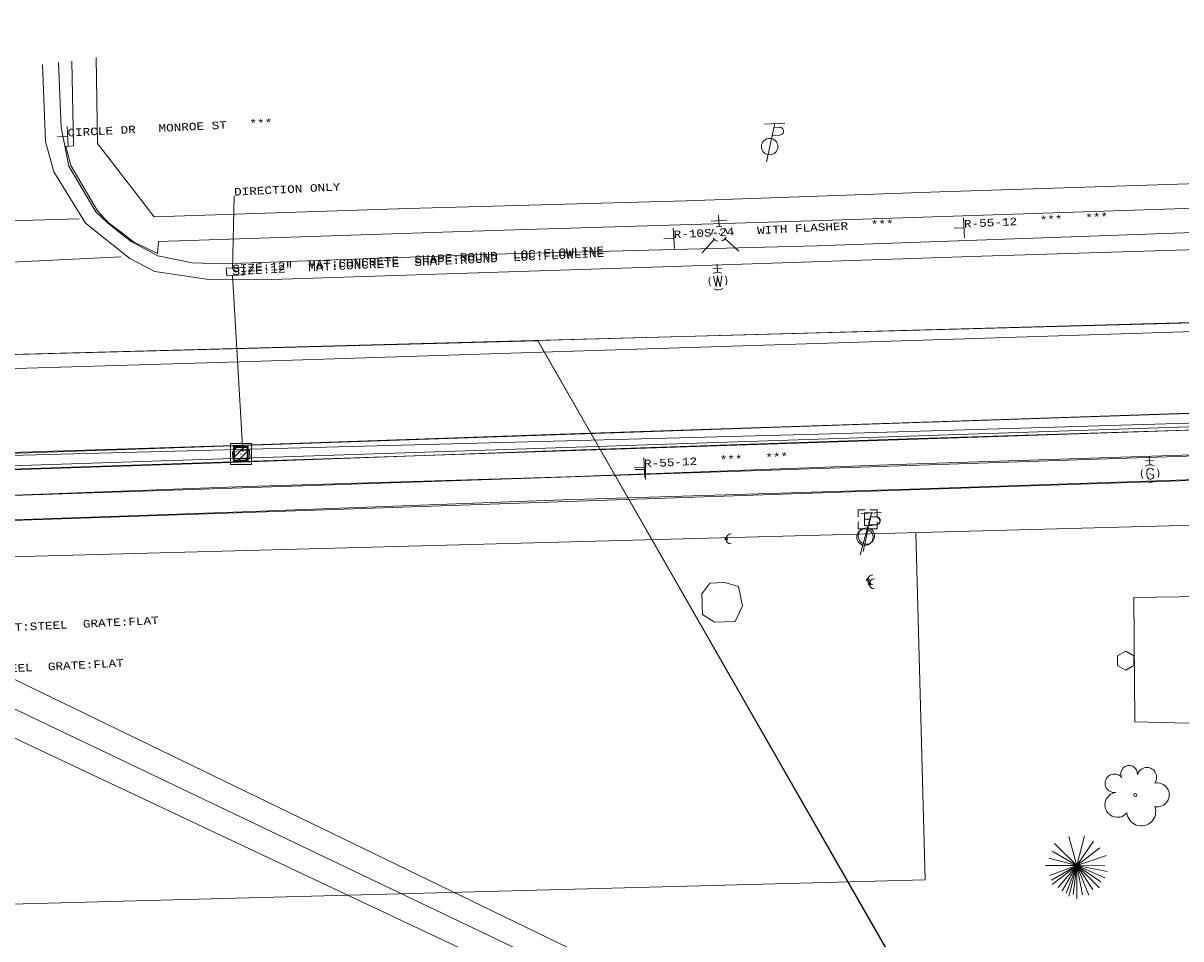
# Model space of a CAD drawing. Extents: x 127827 to 131413, y 268403 to 268774.
# Tile 14 of 16: x 129623 to 129806, y 268630 to 268774. Entities that reach past the tile are written whole.
import ezdxf
from ezdxf.enums import TextEntityAlignment as Align

# ---------------------------------------------------------------- set-up
doc = ezdxf.new("R2010")
doc.units = 21
doc.header["$LTSCALE"] = 50
doc.header["$MEASUREMENT"] = 0
for name, color, linetype, lineweight, true_color in [('Channel Easement', 3, 'Continuous', 0, 0x00ff00), ('DR_X_Cells', 5, 'Continuous', 0, 0x0000f0), ('Meadowbrook Sub #2', 40, 'Continuous', 0, 0xffbf00), ('PV_X_Curb', 230, 'Continuous', 0, 0xfe0060), ('PV_X_Walk', 230, 'Continuous', 0, 0xfe0060), ('RW', 5, 'Continuous', 0, 0x0000ff), ('SN_X_Public', 3, 'Continuous', 0, 0x00ff00), ('SV H0576', 1, 'Continuous', 0, 0xff0000), ('UT_X_Electric_Cells', 1, 'Continuous', 0, 0xff0000), ('UT_X_Gas', 2, 'Continuous', 0, 0xf0f000), ('VG_X_Cells', 3, 'Continuous', 0, 0x00ff00)]:
    doc.layers.add(name, color=color, linetype=linetype, lineweight=lineweight, true_color=true_color)
for name, color, linetype, lineweight in [('GK_Drainage_Nodes', 7, 'Continuous', 0), ('Level 11', 7, 'Continuous', 0), ('Level 16', 7, 'Continuous', 0), ('Level 18', 7, 'Continuous', 0), ('Level 33', 7, 'Continuous', 0), ('Level 35', 7, 'Continuous', 0), ('Level 55', 7, 'Continuous', 0), ('Level 63', 7, 'Continuous', 0), ('PV_X_Driveway', 7, 'Continuous', 0), ('PV_X_EOP', 7, 'Continuous', 0), ('RD_X_Cells', 7, 'Continuous', 0), ('UT_X_Misc_Cells', 7, 'Continuous', 0)]:
    doc.layers.add(name, color=color, linetype=linetype, lineweight=lineweight)
doc.styles.get("Standard").update_dxf_attribs({"font": 'cour.ttf', "height": 5})

msp = doc.modelspace()

# ---------------------------------------------------------------- linework, layer by layer
at = {"layer": 'Channel Easement'}
for q in [(129764.16, 268693.84), (129508.73, 268631.98)]:
    msp.add_line((129765.64, 268638.86), q, dxfattribs=at)
for points in [[(131411.04, 268770), (128767.64, 268699.14)], [(129593.24, 268691.38), (129604.04, 268674.21), (129794.86, 268583.07)]]:
    msp.add_lwpolyline(points, dxfattribs=at)
at = {"layer": 'DR_X_Cells', "color": 5, "linetype": 'Continuous', "lineweight": 0, "true_color": 0x0000f0}
for p, q in [((129656.14, 268705.67, 942.4), (129657.9, 268707.43, 942.4)), ((129656.14, 268706.8, 942.4), (129656.77, 268707.43, 942.4)), ((129656.74, 268705.14, 942.4), (129658.43, 268706.83, 942.4)), ((129657.87, 268705.14, 942.4), (129658.43, 268705.7, 942.4))]:
    msp.add_line(p, q, dxfattribs=at)
at = {"layer": 'DR_X_Cells', "color": 4, "linetype": 'Continuous', "true_color": 0x00f0f0}
msp.add_polyline3d([(129655.62, 268707.95, 942.4), (129658.95, 268707.95, 942.4), (129658.95, 268704.61, 942.4), (129655.62, 268704.61, 942.4), (129655.62, 268707.95, 942.4)], dxfattribs=at)
at = {"layer": 'DR_X_Cells', "color": 5, "linetype": 'Continuous', "true_color": 0x0000f0}
msp.add_polyline3d([(129656.14, 268707.43, 942.4), (129658.43, 268707.43, 942.4), (129658.43, 268705.14, 942.4), (129656.14, 268705.14, 942.4), (129656.14, 268707.43, 942.4)], dxfattribs=at)
at = {"layer": 'DR_X_Cells', "color": 251, "linetype": 'Continuous', "true_color": 0x4b4b4b}
msp.add_polyline3d([(129656.29, 268707.28, 942.4), (129658.29, 268707.28, 942.4), (129658.29, 268705.28, 942.4), (129656.29, 268705.28, 942.4), (129656.29, 268707.28, 942.4)], dxfattribs=at)
at = {"layer": 'GK_Drainage_Nodes', "color": 30, "true_color": 0xf07a00}
msp.add_point((129657.29, 268707.95, 942.4), dxfattribs=at)
at = {"layer": 'GK_Drainage_Nodes', "color": 7, "true_color": 0xf0f0f0}
for p in [(129657.29, 268707.28, 942.4), (129656.29, 268706.28, 942.4), (129657.29, 268705.28, 942.4), (129658.29, 268706.28, 942.4)]:
    msp.add_point(p, dxfattribs=at)
at = {"layer": 'GK_Drainage_Nodes', "color": 5, "true_color": 0x0000f0}
msp.add_point((129657.29, 268706.28, 942.4), dxfattribs=at)
at = {"layer": 'GK_Drainage_Nodes', "color": 1, "true_color": 0xf00000}
msp.add_point((129657.29, 268706.28, 942.4), dxfattribs=at)
at = {"layer": 'GK_Drainage_Nodes', "color": 2, "true_color": 0xf0f000}
msp.add_point((129657.29, 268706.28, 942.4), dxfattribs=at)
at = {"layer": 'GK_Drainage_Nodes', "color": 6, "true_color": 0xf000f0}
msp.add_point((129657.29, 268704.61, 942.4), dxfattribs=at)
at = {"layer": 'Level 11', "color": 7, "linetype": 'Continuous', "lineweight": 0}
for points in [[(129851.57, 268773.49), (129849.39, 268758.43), (129846.3, 268751.07), (129843.04, 268746.84), (129839.56, 268743.92), (129834.27, 268741.14), (129825.93, 268739.15), (129774.6, 268737.57), (129719.24, 268735.72), (129662.21, 268733.87), (129652.57, 268733.86), (129643.67, 268735.18), (129639.72, 268737.19), (129632.68, 268742.79), (129627.69, 268750.93), (129626.36, 268755.75), (129625.89, 268767.95)], [(129851.57, 268773.49), (129849.39, 268758.43), (129846.3, 268751.07), (129843.04, 268746.84), (129839.56, 268743.92), (129834.27, 268741.14), (129825.93, 268739.15), (129774.6, 268737.57), (129719.24, 268735.72), (129662.21, 268733.87), (129652.57, 268733.86), (129643.67, 268735.18), (129639.72, 268737.19), (129632.68, 268742.79), (129627.69, 268750.93), (129626.36, 268755.75), (129625.89, 268767.95)], [(129423.94, 268669.76), (129423.8, 268674.02), (129423.15, 268674.39), (129422.7, 268678.59), (129423.19, 268679.33), (129423.59, 268685.41), (129424.5, 268689.84), (129427.35, 268694.34), (129430.27, 268697.11), (129434.93, 268699.58), (129440.81, 268700.66), (129493.29, 268702.22), (129548.56, 268704.02), (129602.23, 268705.91), (129654.48, 268707.55), (129707.91, 268709.41), (129760.43, 268711.17), (129813.74, 268712.96), (129865.4, 268714.54), (129920.56, 268716.38), (129973.37, 268718.14), (129989.87, 268718.71)], [(129423.94, 268669.76), (129423.8, 268674.02), (129423.15, 268674.39), (129422.7, 268678.59), (129423.19, 268679.33), (129423.59, 268685.41), (129424.5, 268689.84), (129427.35, 268694.34), (129430.27, 268697.11), (129434.93, 268699.58), (129440.81, 268700.66), (129493.29, 268702.22), (129548.56, 268704.02), (129602.23, 268705.91), (129654.48, 268707.55), (129707.91, 268709.41), (129760.43, 268711.17), (129813.74, 268712.96), (129865.4, 268714.54), (129920.56, 268716.38), (129973.37, 268718.14), (129989.87, 268718.71)]]:
    msp.add_lwpolyline(points, dxfattribs=at)
at = {"layer": 'Level 11', "color": 120, "linetype": 'Continuous', "lineweight": 0, "true_color": 0x00ffa1}
for points in [[(129628.39, 268768.24), (129628.85, 268757.96), (129630.03, 268751.84), (129634.34, 268744.59), (129636.11, 268742.9), (129638.8, 268740.76), (129639.93, 268739.9), (129644.15, 268737.64), (129649.59, 268736.54), (129654.52, 268736.36), (129697.34, 268737.91), (129748.47, 268739.24), (129806.62, 268741.28), (129827.63, 268742.09), (129834.82, 268743.89), (129838.76, 268746.54), (129839.77, 268747.28), (129841.85, 268749.4), (129842.79, 268750.35), (129845.39, 268754.56), (129847.27, 268759.97), (129849.06, 268773.91)], [(129628.39, 268768.24), (129628.85, 268757.96), (129630.03, 268751.84), (129634.34, 268744.59), (129636.11, 268742.9), (129638.8, 268740.76), (129639.93, 268739.9), (129644.15, 268737.64), (129649.59, 268736.54), (129654.52, 268736.36), (129697.34, 268737.91), (129748.47, 268739.24), (129806.62, 268741.28), (129827.63, 268742.09), (129834.82, 268743.89), (129838.76, 268746.54), (129839.77, 268747.28), (129841.85, 268749.4), (129842.79, 268750.35), (129845.39, 268754.56), (129847.27, 268759.97), (129849.06, 268773.91)], [(129601.72, 268703.14), (129655.79, 268704.93), (129708.03, 268706.81), (129762.89, 268708.66), (129812.11, 268710.2), (129814.21, 268710.33), (129840.6, 268711.24), (129843.36, 268711.18), (129891.07, 268712.93), (129928.08, 268714.13), (129930.33, 268714.21), (129944.45, 268714.6), (129946.83, 268714.72), (129989.85, 268716.21)], [(129601.72, 268703.14), (129655.79, 268704.93), (129708.03, 268706.81), (129762.89, 268708.66), (129812.11, 268710.2), (129814.21, 268710.33), (129840.6, 268711.24), (129843.36, 268711.18), (129891.07, 268712.93), (129928.08, 268714.13), (129930.33, 268714.21), (129944.45, 268714.6), (129946.83, 268714.72), (129989.85, 268716.21)]]:
    msp.add_lwpolyline(points, dxfattribs=at)
at = {"layer": 'Level 16', "color": 120, "linetype": 'Continuous', "lineweight": 0, "true_color": 0x00ffa1}
for points in [[(129842.82, 268774.48), (129840.78, 268759.89), (129835, 268750.29), (129807.26, 268749.04), (129767.94, 268747.78), (129727.82, 268746.37), (129683.7, 268745.11), (129643.57, 268743.83), (129634.61, 268755.41), (129634.36, 268769.03)], [(129842.82, 268774.48), (129840.78, 268759.89), (129835, 268750.29), (129807.26, 268749.04), (129767.94, 268747.78), (129727.82, 268746.37), (129683.7, 268745.11), (129643.57, 268743.83), (129634.61, 268755.41), (129634.36, 268769.03)], [(129630.53, 268768.47), (129630.8, 268755.06), (129629.57, 268754.93), (129630.35, 268751.96), (129634.56, 268744.77), (129636.27, 268742.91), (129638.81, 268740.99), (129640.27, 268739.83), (129644.11, 268738.01), (129644.25, 268739.93), (129697.24, 268741.65), (129747.72, 268743.19), (129806.69, 268745.13), (129827.22, 268746.07), (129827.68, 268742.17)], [(129630.53, 268768.47), (129630.8, 268755.06), (129629.57, 268754.93), (129630.35, 268751.96), (129634.56, 268744.77), (129636.27, 268742.91), (129638.81, 268740.99), (129640.27, 268739.83), (129644.11, 268738.01), (129644.25, 268739.93), (129697.24, 268741.65), (129747.72, 268743.19), (129806.69, 268745.13), (129827.22, 268746.07), (129827.68, 268742.17)], [(129814.38, 268706.36), (129761.1, 268704.58), (129708.87, 268702.64), (129656.57, 268701.04), (129605.87, 268699.15), (129549.2, 268697.32)], [(129814.38, 268706.36), (129761.1, 268704.58), (129708.87, 268702.64), (129656.57, 268701.04), (129605.87, 268699.15), (129549.2, 268697.32)], [(129549.2, 268693.69), (129601.73, 268695.17), (129656.05, 268697.06), (129708.29, 268699.02), (129763.22, 268700.69), (129816.28, 268702.49)], [(129549.2, 268693.69), (129601.73, 268695.17), (129656.05, 268697.06), (129708.29, 268699.02), (129763.22, 268700.69), (129816.28, 268702.49)]]:
    msp.add_lwpolyline(points, dxfattribs=at)
at = {"layer": 'Level 18', "color": 30, "linetype": 'Continuous', "lineweight": 0, "true_color": 0xff8000}
for p, q in [((129743.4, 268758.66), (129740.21, 268758.5)), ((129741.81, 268758.58), (129740.5, 268752.51)), ((129741.68, 268757.97), (129742.52, 268758.02)), ((129741.4, 268756.68), (129742.59, 268756.74)), ((129758.72, 268696.99), (129755.52, 268696.84)), ((129757.12, 268696.91), (129755.81, 268690.84)), ((129756.99, 268696.31), (129757.84, 268696.35)), ((129756.71, 268695.02), (129757.9, 268695.08))]:
    msp.add_line(p, q, dxfattribs=at)
at = {"layer": 'Level 18', "color": 133, "linetype": 'Continuous', "lineweight": 0, "true_color": 0x40e0d0}
for p, q in [((129734.16, 268743.26), (129731.76, 268743.15)), ((129733, 268742.35), (129732.91, 268744.06)), ((129732.26, 268740.26), (129730.28, 268738.08)), ((129733.95, 268740.34), (129736.13, 268738.37))]:
    msp.add_line(p, q, dxfattribs=at)
at = {"layer": 'Level 18', "color": 5, "linetype": 'Continuous', "lineweight": 0, "true_color": 0x0000ff}
for p, q in [((129733.35, 268735.71), (129732.08, 268735.64)), ((129732.75, 268735.04), (129732.69, 268736.31))]:
    msp.add_line(p, q, dxfattribs=at)
at = {"layer": 'Level 18', "color": 2, "linetype": 'Continuous', "lineweight": 0, "true_color": 0xffff00}
for p, q in [((129801.8, 268705.24), (129800.53, 268705.17)), ((129801.19, 268704.57), (129801.13, 268705.84))]:
    msp.add_line(p, q, dxfattribs=at)
at = {"layer": 'Level 18', "color": 5, "linetype": 'Continuous', "lineweight": 0, "true_color": 0x0000ff}
msp.add_lwpolyline([(129732.14, 268734.43), (129732.55, 268732.72), (129732.78, 268734.46), (129733.18, 268732.75), (129733.42, 268734.49)], dxfattribs=at)
at = {"layer": 'Level 18', "color": 2, "linetype": 'Continuous', "lineweight": 0, "true_color": 0xffff00}
msp.add_lwpolyline([(129801.46, 268702.96), (129801.81, 268702.98), (129801.82, 268702.63)], dxfattribs=at)
at = {"layer": 'Level 18', "color": 30, "linetype": 'Continuous', "lineweight": 0, "true_color": 0xff8000}
for centre in [(129741.02, 268754.94), (129756.33, 268693.27)]:
    msp.add_circle(centre, 1.3, dxfattribs=at)
for centre in [(129742.57, 268757.38), (129757.88, 268695.71)]:
    msp.add_arc(centre, 0.638, 271.707, 93.9536, dxfattribs=at)
at = {"layer": 'Level 18', "color": 133, "linetype": 'Continuous', "lineweight": 0, "true_color": 0x40e0d0}
for start, end in [(142.8513, 186.8932), (70.9697, 114.8683), (358.8468, 42.8191), (214.709, 258.6782), (286.6542, 332.7399)]:
    msp.add_arc((129733.06, 268741.14), 1.2, start, end, dxfattribs=at)
at = {"layer": 'Level 18', "color": 5, "linetype": 'Continuous', "lineweight": 0, "true_color": 0x0000ff}
for start, end in [(152.8486, 212.8119), (62.8486, 122.846), (332.8486, 32.8119), (242.8145, 302.8119)]:
    msp.add_arc((129732.82, 268733.64), 1.4, start, end, dxfattribs=at)
at = {"layer": 'Level 18', "color": 2, "linetype": 'Continuous', "lineweight": 0, "true_color": 0xffff00}
for centre, radius, start, end in [((129801.26, 268703.17), 1.4, 62.8486, 122.846), ((129801.26, 268703.17), 1.4, 152.8486, 212.8119), ((129802.35, 268703.19), 1.62, 162.4251, 203.2354), ((129801.29, 268703.47), 0.528, 24.3704, 156.6885), ((129801.26, 268703.17), 1.4, 332.8486, 32.8119), ((129801.26, 268703.17), 1.4, 242.8145, 302.8119), ((129801.32, 268702.8), 0.528, 208.9721, 341.2901)]:
    msp.add_arc(centre, radius, start, end, dxfattribs=at)
at = {"layer": 'Level 18', "color": 133, "true_color": 0x40e0d0}
msp.add_point((129733.06, 268741.14), dxfattribs=at)
msp.add_point((129733.06, 268741.14), dxfattribs=at)
at = {"layer": 'Level 18', "color": 5, "true_color": 0x0000ff}
msp.add_point((129732.82, 268733.64), dxfattribs=at)
at = {"layer": 'Level 18', "color": 2, "true_color": 0xffff00}
msp.add_point((129801.26, 268703.17), dxfattribs=at)
at = {"layer": 'Level 33', "color": 1, "linetype": 'Continuous', "lineweight": 0, "true_color": 0xff0000}
for p, q in [((129596.24, 268742.49), (129631.69, 268743.48)), ((129638.28, 268737.49), (129590.12, 268735.16))]:
    msp.add_line(p, q, dxfattribs=at)
msp.add_lwpolyline([(129989.94, 268731.16), (129930.05, 268729.23), (129876.14, 268727.76), (129821.39, 268726.06), (129765.28, 268724.26), (129711.61, 268722.6), (129658.87, 268720.89), (129609.12, 268719.44), (129553.82, 268717.68), (129496.24, 268715.73), (129441.25, 268713.8), (129389.12, 268711.91), (129332.34, 268710.2), (129277.17, 268708.05), (129223.81, 268706.39), (129167.98, 268704.78), (129109.04, 268702.95), (129054.48, 268701.56), (128997.15, 268699.43), (128939.98, 268697.58), (128882.4, 268695.85), (128822.91, 268694.02), (128781.91, 268692.83)], dxfattribs=at)
msp.add_lwpolyline([(129989.94, 268731.16), (129930.05, 268729.23), (129876.14, 268727.76), (129821.39, 268726.06), (129765.28, 268724.26), (129711.61, 268722.6), (129658.87, 268720.89), (129609.12, 268719.44), (129553.82, 268717.68), (129496.24, 268715.73), (129441.25, 268713.8), (129389.12, 268711.91), (129332.34, 268710.2), (129277.17, 268708.05), (129223.81, 268706.39), (129167.98, 268704.78), (129109.04, 268702.95), (129054.48, 268701.56), (128997.15, 268699.43), (128939.98, 268697.58), (128882.4, 268695.85), (128822.91, 268694.02), (128781.91, 268692.83)], dxfattribs=at)
at = {"layer": 'Level 35', "color": 3, "linetype": 'Continuous', "lineweight": 0, "true_color": 0x00ff00}
for p, q in [((129629.78, 268758.13), (129629.94, 268754.94)), ((129629.78, 268758.13), (129629.94, 268754.94)), ((129629.78, 268758.13), (129629.94, 268754.94)), ((129629.86, 268756.53), (129628.26, 268756.46)), ((129629.86, 268756.53), (129628.26, 268756.46)), ((129629.86, 268756.53), (129628.26, 268756.46)), ((129771.73, 268743.68), (129771.89, 268740.49)), ((129771.73, 268743.68), (129771.89, 268740.49)), ((129771.73, 268743.68), (129771.89, 268740.49)), ((129725.76, 268742.02), (129725.92, 268738.82)), ((129725.76, 268742.02), (129725.92, 268738.82)), ((129725.76, 268742.02), (129725.92, 268738.82)), ((129771.81, 268742.09), (129770.21, 268742.01)), ((129771.81, 268742.09), (129770.21, 268742.01)), ((129771.81, 268742.09), (129770.21, 268742.01)), ((129725.84, 268740.42), (129724.24, 268740.34)), ((129725.84, 268740.42), (129724.24, 268740.34)), ((129725.84, 268740.42), (129724.24, 268740.34)), ((129721.07, 268705.73), (129721.23, 268702.54)), ((129721.07, 268705.73), (129721.23, 268702.54)), ((129721.07, 268705.73), (129721.23, 268702.54)), ((129721.15, 268704.13), (129719.55, 268704.06)), ((129721.15, 268704.13), (129719.55, 268704.06)), ((129721.15, 268704.13), (129719.55, 268704.06))]:
    msp.add_line(p, q, dxfattribs=at)
at = {"layer": 'Level 55', "color": 6, "linetype": 'Continuous', "lineweight": 0, "true_color": 0xff00ff}
for p, q in [((129655.97, 268735.53), (129656.24, 268747.16)), ((129655.97, 268735.53), (129656.24, 268747.16)), ((129655.96, 268734.58), (129657.58, 268706.6)), ((129655.96, 268734.58), (129657.58, 268706.6))]:
    msp.add_line(p, q, dxfattribs=at)
for points in [[(129657.73, 268735.84), (129654.97, 268735.68), (129655.04, 268734.47), (129657.8, 268734.63), (129657.73, 268735.84)], [(129657.73, 268735.84), (129654.97, 268735.68), (129655.04, 268734.47), (129657.8, 268734.63), (129657.73, 268735.84)], [(129658.7, 268705.57), (129656, 268705.48), (129655.94, 268706.68), (129658.65, 268706.85), (129658.7, 268705.57)], [(129658.7, 268705.57), (129656, 268705.48), (129655.94, 268706.68), (129658.65, 268706.85), (129658.7, 268705.57)]]:
    msp.add_lwpolyline(points, dxfattribs=at)
at = {"layer": 'Level 55'}
for points in [[(129796.2, 268585.91), (129606.95, 268677.59)], [(129601.27, 268670.79), (129789.16, 268582.24)]]:
    msp.add_lwpolyline(points, dxfattribs=at)
at = {"layer": 'Meadowbrook Sub #2'}
msp.add_lwpolyline([(129432.97, 268402.5), (129886.68, 268406.19), (129835.6, 268495.26), (129722.4, 268692.65), (129704.31, 268724.19), (129431.86, 268717.05)], dxfattribs=at)
at = {"layer": 'PV_X_Curb'}
for points in [[(129459.04, 268699.1, 941.91), (129521.46, 268701.17, 942.03), (129614.42, 268704.16, 942.2), (129750.31, 268708.68, 942.56), (129924.45, 268714.48, 945.42)], [(129459.16, 268698.55, 942.33), (129521.56, 268700.44, 942.45), (129614.42, 268703.63, 942.73), (129750.2, 268708.13, 943.1), (129924.32, 268713.94, 945.91)]]:
    msp.add_polyline3d(points, dxfattribs=at)
at = {"layer": 'PV_X_Driveway'}
msp.add_polyline3d([(129812.49, 268709.95, 943.74), (129816.42, 268702.23, 943.67), (129816.66, 268683.79, 943.29), (129798.67, 268683.52, 942.93), (129798.83, 268663.87, 943.02), (129813.76, 268663.51, 943.25), (129813.74, 268633.13, 944.11), (129816.01, 268633.51, 944.91)], dxfattribs=at)
at = {"layer": 'PV_X_EOP'}
msp.add_polyline3d([(129458.89, 268701.12, 942.11), (129520.69, 268703.17, 942.26), (129614.24, 268706.14, 942.46), (129750.45, 268710.76, 942.77), (129924.56, 268716.57, 945.57)], dxfattribs=at)
at = {"layer": 'PV_X_Walk'}
for points in [[(129459.6, 268694.43, 942.16), (129522.62, 268696.36, 942.57), (129614.8, 268699.46, 942.53), (129750.58, 268704, 943), (129924.57, 268709.87, 945.8)], [(129459.73, 268690.69, 942.31), (129522.77, 268692.58, 942.59), (129614.95, 268695.5, 942.46), (129750.69, 268700.15, 942.84), (129924.66, 268705.97, 945.66)]]:
    msp.add_polyline3d(points, dxfattribs=at)
at = {"layer": 'RD_X_Cells', "color": 230, "linetype": 'Continuous', "true_color": 0xfe0060}
msp.add_polyline3d([(129730.36, 268680.84, 941.42), (129730.29, 268684.14, 941.42), (129731.54, 268685.81, 941.42), (129733.89, 268685.94, 941.42), (129736.09, 268685.29, 941.42), (129736.69, 268682.24, 941.42), (129735.56, 268679.76, 941.42), (129732.29, 268679.64, 941.42), (129730.36, 268680.84, 941.42)], dxfattribs=at)
at = {"layer": 'RD_X_Cells', "color": 30, "linetype": 'Continuous', "true_color": 0xff7f00}
msp.add_polyline3d([(129796.11, 268672.8, 943.12), (129797.41, 268672.05, 943.12), (129798.7, 268672.8, 943.12), (129798.7, 268674.3, 943.12), (129797.41, 268675.05, 943.12), (129796.11, 268674.3, 943.12), (129796.11, 268672.8, 943.12)], dxfattribs=at)
at = {"layer": 'RW'}
msp.add_line((129920.79, 268698.04), (128768.5, 268667.15), dxfattribs=at)
at = {"layer": 'SN_X_Public', "color": 3, "linetype": 'Continuous', "lineweight": 0, "true_color": 0x00ff00}
for p, q in [((129721.34, 268705.42, 942.83), (129721.34, 268702.22, 942.83)), ((129721.34, 268703.82, 942.83), (129719.74, 268703.82, 942.83))]:
    msp.add_line(p, q, dxfattribs=at)
at = {"layer": 'SV H0576'}
for points in [[(129704.33, 268724.21), (129920.68, 268730.18), (129921.36, 268535.47), (129831.36, 268535.6), (129812.25, 268535.63), (129704.33, 268724.21)], [(129532.97, 268719.7), (129704.31, 268724.19), (129835.41, 268495.6), (129886.5, 268406.53), (129682.84, 268402.79), (129682.55, 268492.79), (129532.97, 268719.7)]]:
    msp.add_lwpolyline(points, dxfattribs=at)
at = {"layer": 'UT_X_Electric_Cells', "color": 1, "linetype": 'Continuous', "lineweight": 0, "true_color": 0xff0000}
for p, q in [((129756.96, 268696.3, 942.11), (129755.35, 268690.3, 942.11)), ((129756.04, 268695.94, 942.63), (129757.04, 268695.94, 942.63)), ((129756.96, 268696.3, 942.11), (129757.81, 268696.3, 942.11)), ((129756.61, 268695.03, 942.11), (129757.81, 268695.03, 942.11))]:
    msp.add_line(p, q, dxfattribs=at)
at = {"layer": 'UT_X_Electric_Cells', "color": 1, "linetype": 'Continuous', "true_color": 0xff0000}
for points in [[(129756.14, 268697.44, 942.63), (129755.04, 268697.44, 942.63), (129755.04, 268696.34, 942.63)], [(129758.04, 268696.34, 942.63), (129758.04, 268697.44, 942.63), (129756.94, 268697.44, 942.63)], [(129755.04, 268695.54, 942.63), (129755.04, 268694.44, 942.63), (129756.14, 268694.44, 942.63)], [(129757.29, 268696.94, 942.63), (129756.04, 268696.94, 942.63), (129756.04, 268694.94, 942.63), (129757.29, 268694.94, 942.63)], [(129756.94, 268694.44, 942.63), (129758.04, 268694.44, 942.63), (129758.04, 268695.54, 942.63)]]:
    msp.add_polyline3d(points, dxfattribs=at)
at = {"layer": 'UT_X_Electric_Cells', "color": 1, "linetype": 'Continuous', "lineweight": 0, "true_color": 0xff0000}
msp.add_circle((129756.1, 268693.1, 942.11), 1.3, dxfattribs=at)
at = {"layer": 'UT_X_Electric_Cells', "color": 1, "linetype": 'Continuous', "lineweight": 0, "true_color": 0xff0000, "extrusion": (0, 0, -1)}
msp.add_arc((-129757.82, 268695.66, -942.11), 0.638, 88.8767, 271.1233, dxfattribs=at)
at = {"layer": 'UT_X_Electric_Cells', "color": 1, "true_color": 0xff0000}
msp.add_point((129756.54, 268695.94, 942.63), dxfattribs=at)
at = {"layer": 'UT_X_Gas'}
msp.add_polyline3d([(129879.52, 268712.49, 945.04), (129869.17, 268712.98, 944.45), (129750.71, 268709.45, 942.74), (129606.76, 268705.66, 942.35)], dxfattribs=at)
at = {"layer": 'UT_X_Misc_Cells', "color": 44, "linetype": 'Continuous', "lineweight": 0, "true_color": 0xa56100}
for centre in [(129734.12, 268692.82, 941.59), (129756.57, 268686.34, 941.7), (129756.82, 268685.71, 941.79)]:
    msp.add_circle(centre, 0.2, dxfattribs=at)
for centre in [(129734.92, 268692.82, 941.59), (129757.37, 268686.34, 941.7), (129757.62, 268685.71, 941.79)]:
    msp.add_arc(centre, 0.8, 90, 270, dxfattribs=at)
at = {"layer": 'VG_X_Cells', "color": 3, "linetype": 'Continuous', "lineweight": 0, "true_color": 0x00ff00}
for p, q in [((129789.63, 268641.09, 943.64), (129786.14, 268644.58, 943.64)), ((129789.63, 268641.09, 943.64), (129788.4, 268645.71, 943.64)), ((129789.63, 268641.09, 943.64), (129790.89, 268645.79, 943.64)), ((129789.63, 268641.09, 943.64), (129792.29, 268644.98, 943.64)), ((129789.63, 268641.09, 943.64), (129785.22, 268642.28, 943.64)), ((129789.63, 268641.09, 943.64), (129785.72, 268643.39, 943.64)), ((129789.63, 268641.09, 943.64), (129793.29, 268643.9, 943.64)), ((129789.63, 268641.09, 943.64), (129794.37, 268642.7, 943.64)), ((129784.7, 268641.09, 943.64), (129789.63, 268641.09, 943.64)), ((129789.63, 268641.09, 943.64), (129785.34, 268639.53, 943.64)), ((129789.63, 268641.09, 943.64), (129785.65, 268638.81, 943.64)), ((129789.63, 268641.09, 943.64), (129785.72, 268638.1, 943.64)), ((129789.63, 268641.09, 943.64), (129786.69, 268637.63, 943.64)), ((129789.63, 268641.09, 943.64), (129787.31, 268637.08, 943.64)), ((129789.63, 268641.09, 943.64), (129787.97, 268636.75, 943.64)), ((129789.63, 268641.09, 943.64), (129788.37, 268636.24, 943.64)), ((129789.63, 268641.09, 943.64), (129789.09, 268636.5, 943.64)), ((129789.63, 268641.09, 943.64), (129794.14, 268641.19, 943.64)), ((129789.63, 268635.85, 943.64), (129789.63, 268641.09, 943.64)), ((129789.63, 268641.09, 943.64), (129790.55, 268636.46, 943.64)), ((129789.63, 268641.09, 943.64), (129791.56, 268636.43, 943.64)), ((129789.63, 268641.09, 943.64), (129792.17, 268637.3, 943.64)), ((129789.63, 268641.09, 943.64), (129793.22, 268637.57, 943.64)), ((129789.63, 268641.09, 943.64), (129793.45, 268638.54, 943.64)), ((129789.63, 268641.09, 943.64), (129794.1, 268639.15, 943.64)), ((129789.63, 268641.09, 943.64), (129794.46, 268640.14, 943.64))]:
    msp.add_line(p, q, dxfattribs=at)
msp.add_circle((129798.91, 268652.26, 943.31), 0.24, dxfattribs=at)
for centre, radius, start, end in [((129797.93, 268655.63, 943.31), 1.32, 354.0047, 205.9741), ((129795.6, 268654.13, 943.31), 1.47, 39.0625, 279.5412), ((129800.74, 268655.09, 943.31), 1.55, 323.83, 165.0376), ((129802.37, 268652.3, 943.31), 1.91, 259.1453, 101.4596), ((129796.06, 268650.71, 943.31), 1.97, 96.1722, 320.5737), ((129799.86, 268649.66, 943.31), 2.28, 184.9476, 19.4572)]:
    msp.add_arc(centre, radius, start, end, dxfattribs=at)

# ---------------------------------------------------------------- texts
at = {"layer": 'Level 63', "color": 7, "lineweight": 0}
for s, p in [('CIRCLE DR   MONROE ST   ***', (129629.83, 268757.13)), ('CIRCLE DR   MONROE ST   ***', (129629.83, 268757.13)), ('DIRECTION ONLY', (129656.21, 268747.76)), ('DIRECTION ONLY', (129656.21, 268747.76)), ('R-55-12   ***   ***', (129771.78, 268742.69)), ('R-55-12   ***   ***', (129771.78, 268742.69)), ('R-10S-24   WITH FLASHER   ***', (129725.81, 268741.02)), ('R-10S-24   WITH FLASHER   ***', (129725.81, 268741.02)), ('SIZE:12"  MAT:CONCRETE  SHAPE:ROUND  LOC:FLOWLINE', (129655.93, 268735.62)), ('SIZE:12"  MAT:CONCRETE  SHAPE:ROUND  LOC:FLOWLINE', (129655.93, 268735.62)), ('SIZE:12"  MAT:CONCRETE  SHAPE:ROUND  LOC:FLOWLINE', (129655.93, 268735.18)), ('SIZE:12"  MAT:CONCRETE  SHAPE:ROUND  LOC:FLOWLINE', (129655.93, 268735.18)), ('R-55-12   ***   ***', (129721.12, 268704.73)), ('R-55-12   ***   ***', (129721.12, 268704.73)), ('SIZE:30"  MAT:STEEL  GRATE:FLAT', (129607.04, 268678.12)), ('SIZE:30"  MAT:STEEL  GRATE:FLAT', (129601.5, 268671.36))]:
    msp.add_text(s, height=1.2, rotation=2.8303, dxfattribs=at).set_placement(p, align=Align.MIDDLE_LEFT)

doc.saveas('drawing.dxf')
